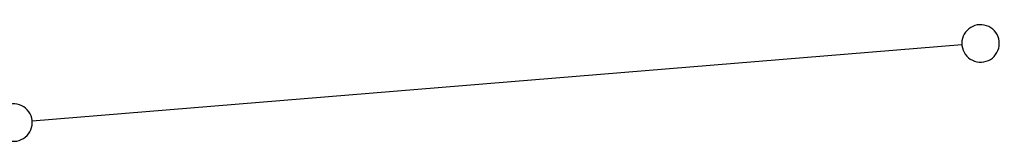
# Model space of a CAD drawing. Extents: x 510526 to 513920, y 467229 to 478797.
# Tile 196 of 256: x 511268.68 to 511308.08, y 472515.21 to 472520.28. Entities that reach past the tile are written whole.
import ezdxf

# ---------------------------------------------------------------- set-up
doc = ezdxf.new("R2010")
doc.units = 0
doc.header["$LTSCALE"] = 10
doc.header["$MEASUREMENT"] = 0
doc.linetypes.add('LT00', pattern=[0])
doc.layers.get('0').update_dxf_attribs({"linetype": 'LT00'})
doc.layers.add('DFK_GZPKT', color=250, linetype='LT00')
doc.layers.add('DFK_KATASTER', color=250, linetype='LT00')

# ---------------------------------------------------------------- blocks, each defined once
blk = doc.blocks.new('SYMB7010')
at = {"color": 0, "linetype": 'ByBlock'}
for points in [[(-0.031408, 0.499213), (-0.093728, 0.49134), (-0.15457, 0.475719), (-0.212975, 0.452595), (-0.268021, 0.422333), (-0.31884, 0.385411), (-0.36463, 0.342411), (-0.40467, 0.29401), (-0.438329, 0.240973), (-0.465074, 0.184136), (-0.484486, 0.124395), (-0.496256, 0.062692), (-0.5002, 0)], [(0.5002, 0), (0.496256, 0.062692), (0.484485, 0.124395), (0.465074, 0.184136), (0.438329, 0.240973), (0.40467, 0.29401), (0.36463, 0.342411), (0.31884, 0.385411), (0.268021, 0.422333), (0.212975, 0.452595), (0.15457, 0.475719), (0.093728, 0.49134), (0.031408, 0.499213), (-0.031408, 0.499213)], [(-0.5002, 0), (-0.496256, -0.062692), (-0.484486, -0.124395), (-0.465075, -0.184136), (-0.438329, -0.240973), (-0.404671, -0.29401), (-0.36463, -0.342411), (-0.31884, -0.385411), (-0.268021, -0.422333), (-0.212975, -0.452595), (-0.154571, -0.475719), (-0.093728, -0.49134), (-0.031408, -0.499213), (0.031408, -0.499213)], [(0.031408, -0.499213), (0.093728, -0.491341), (0.15457, -0.475719), (0.212975, -0.452595), (0.268021, -0.422333), (0.31884, -0.385411), (0.36463, -0.342411), (0.404671, -0.294011), (0.438329, -0.240974), (0.465075, -0.184136), (0.484486, -0.124395), (0.496256, -0.062692), (0.500201, 0)]]:
    blk.add_lwpolyline(points, dxfattribs=at)

msp = doc.modelspace()

# ---------------------------------------------------------------- linework, layer by layer
at = {"layer": 'DFK_KATASTER'}
msp.add_line((511306.383, 472519.269), (511269.178, 472516.221), dxfattribs=at)

# ---------------------------------------------------------------- block references
at = {"layer": 'DFK_GZPKT', "xscale": 1.499999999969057, "yscale": 1.5, "zscale": 1.5, "rotation": 251.2881100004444}
for p in [(511307.13, 472519.33), (511268.43, 472516.16)]:
    msp.add_blockref('SYMB7010', p, dxfattribs=at)

doc.saveas('drawing.dxf')
